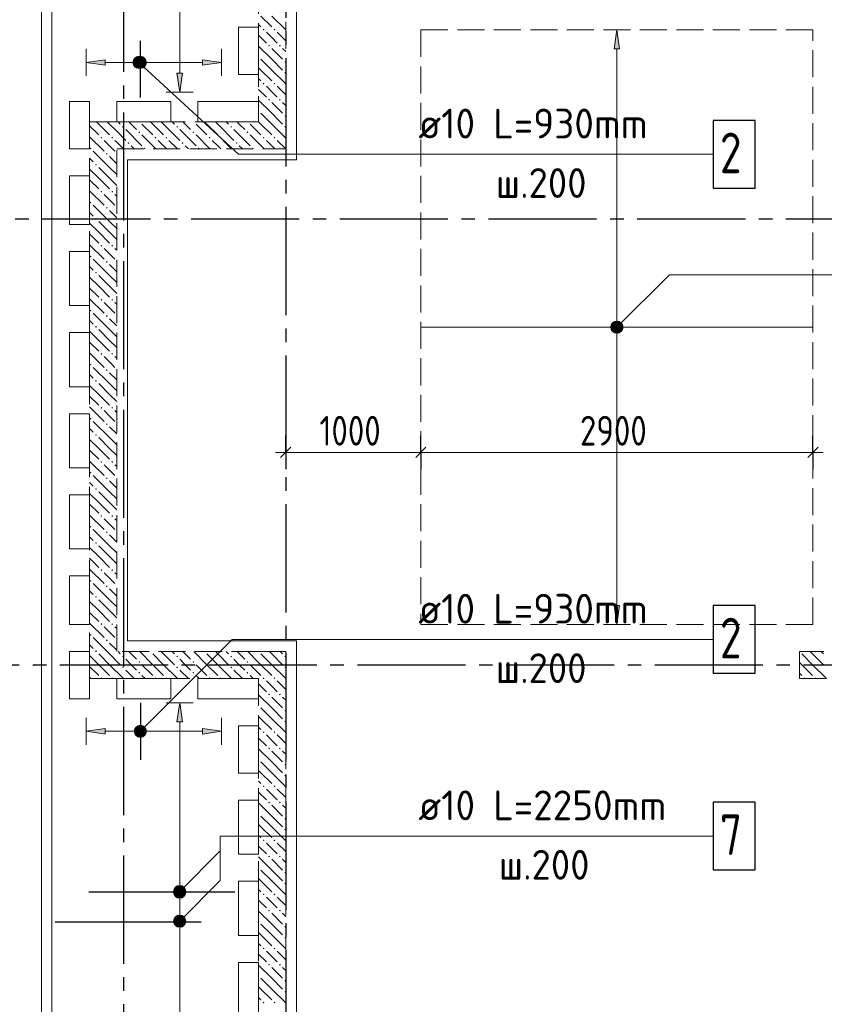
# Model space of a CAD drawing. Header units: millimetres. Extents: x 0 to 43617, y 0 to 59400.
# Tile 31 of 45: x 7157 to 13108, y 36520 to 43806. Entities that reach past the tile are written whole.
import ezdxf

# ---------------------------------------------------------------- set-up
doc = ezdxf.new("R2010")
doc.units = ezdxf.units.MM
doc.linetypes.add('______2', pattern=[270, 200, -70])
doc.linetypes.add('______5', pattern=[1100, 800, -100, 100, -100])
for name, color, linetype, lineweight in [('Standard', 7, 'Continuous', 25), ('ДОП Низ по У', 7, 'Continuous', 25), ('ЖБ Пилон', 180, 'Continuous', 25), ('Обрамление П-обр. равн.', 7, 'Continuous', 25), ('Оси', 40, '______5', 18), ('Позиционная метка линия выноска', 7, 'Continuous', 13), ('Позиционная метка номер позиции', 7, 'Continuous', 13), ('Примечания', 7, 'Continuous', 25)]:
    doc.layers.add(name, color=color, linetype=linetype, lineweight=lineweight)
doc.layers.add('ЖБ Перекрытие верхний уровень', color=7, linetype='Continuous', lineweight=25, true_color=0xe0e0ff)
doc.layers.add('ЖБ Стена верхний уровень', color=7, linetype='Continuous', lineweight=25, true_color=0x006e00)
doc.styles.add('GOST 2.304-81', font='txt')
doc.styles.add('ISOCPEUR', font='txt')

msp = doc.modelspace()

# ---------------------------------------------------------------- hatches: boundary and pattern name
at = {"layer": 'ДОП Низ по У', "linetype": 'Continuous', "lineweight": 13, "transparency": 33554687}
for points in [[(11594, 43590), (11574, 43730), (11554, 43590)], [(11536.5, 41530), (11611.5, 41530), (11606.2, 41548.7)], [(11536.5, 41530), (11606.2, 41548.7), (11541.7, 41548.7)], [(11541.7, 41511.2), (11611.5, 41530), (11536.5, 41530)], [(11541.7, 41548.7), (11606.2, 41548.7), (11592.7, 41562.2)], [(11541.7, 41548.7), (11592.7, 41562.2), (11555.2, 41562.2)], [(11541.7, 41511.2), (11606.2, 41511.2), (11611.5, 41530)], [(11555.2, 41562.2), (11592.7, 41562.2), (11574, 41567.5)], [(11555.2, 41497.7), (11606.2, 41511.2), (11541.7, 41511.2)], [(11555.2, 41497.7), (11592.7, 41497.7), (11606.2, 41511.2)], [(11592.7, 41497.7), (11555.2, 41497.7), (11574, 41492.5)]]:
    msp.add_hatch(color=7, dxfattribs=at).paths.add_polyline_path(points)
msp.add_hatch(color=7, dxfattribs=at).paths.add_polyline_path([(11594, 39470), (11574, 39330), (11554, 39470)], flags=16)
at = {"layer": 'ЖБ Пилон', "linetype": 'Continuous', "lineweight": 18, "transparency": 33554687}
for points in [[(12924.3, 39130), (12924, 39129.7), (12924, 39130)], [(12954.4, 38933.1), (12960.9, 38939.6), (12967.4, 38933.1), (12964.3, 38930), (12957.6, 38930)], [(13034.5, 38933.1), (13041, 38939.6), (13047.4, 38933.1), (13044.3, 38930), (13037.6, 38930)]]:
    msp.add_hatch(color=7, dxfattribs=at).paths.add_polyline_path(points, flags=16)
at = {"layer": 'ЖБ Стена верхний уровень', "linetype": 'Continuous', "lineweight": 18, "transparency": 33554687}
for points in [[(8954.5, 43733.1), (8960.9, 43739.6), (8967.4, 43733.1), (8960.9, 43726.6)], [(9034.5, 43733.1), (9041, 43739.6), (9047.4, 43733.1), (9041, 43726.6)], [(8994.5, 43613.1), (9001, 43619.6), (9007.5, 43613.1), (9001, 43606.6)], [(9074.5, 43613.1), (9081, 43619.6), (9087.5, 43613.1), (9081, 43606.6)], [(8924, 43536.6), (8927.5, 43533.1), (8924, 43529.7)], [(9114.5, 43493.1), (9121, 43499.6), (9124, 43496.6), (9124, 43489.7), (9121, 43486.6)], [(9114.5, 43413.1), (9121, 43419.6), (9124, 43416.6), (9124, 43409.7), (9121, 43406.6)], [(8954.5, 43333.1), (8960.9, 43339.6), (8967.4, 43333.1), (8960.9, 43326.6)], [(9034.5, 43333.1), (9041, 43339.6), (9047.4, 43333.1), (9041, 43326.6)], [(8994.5, 43213.1), (9001, 43219.6), (9007.5, 43213.1), (9001, 43206.6)], [(9074.5, 43213.1), (9081, 43219.6), (9087.5, 43213.1), (9081, 43206.6)], [(8924, 43136.6), (8927.5, 43133.1), (8924, 43129.7)], [(9114.5, 43093.1), (9121, 43099.6), (9124, 43096.6), (9124, 43089.7), (9121, 43086.6)], [(7914.5, 43013.1), (7921, 43019.6), (7927.5, 43013.1), (7921, 43006.6)], [(8044.3, 43050), (8041, 43046.6), (8037.6, 43050)], [(8314.5, 43013.1), (8321, 43019.6), (8327.5, 43013.1), (8321, 43006.6)], [(8444.3, 43050), (8441, 43046.6), (8437.6, 43050)], [(8714.5, 43013.1), (8721, 43019.6), (8727.5, 43013.1), (8721, 43006.6)], [(8844.3, 43050), (8841, 43046.6), (8837.6, 43050)], [(9114.5, 43013.1), (9121, 43019.6), (9124, 43016.6), (9124, 43009.7), (9121, 43006.6)], [(7754.5, 42933.1), (7760.9, 42939.6), (7767.4, 42933.1), (7760.9, 42926.6)], [(7834.5, 42933.1), (7841, 42939.6), (7847.4, 42933.1), (7841, 42926.6)], [(8034.5, 42973.1), (8041, 42979.6), (8047.4, 42973.1), (8041, 42966.6)], [(8154.5, 42933.1), (8160.9, 42939.6), (8167.4, 42933.1), (8160.9, 42926.6)], [(8234.5, 42933.1), (8241, 42939.6), (8247.4, 42933.1), (8241, 42926.6)], [(8434.5, 42973.1), (8441, 42979.6), (8447.4, 42973.1), (8441, 42966.6)], [(8554.5, 42933.1), (8560.9, 42939.6), (8567.4, 42933.1), (8560.9, 42926.6)], [(8634.5, 42933.1), (8641, 42939.6), (8647.4, 42933.1), (8641, 42926.6)], [(8834.5, 42973.1), (8841, 42979.6), (8847.4, 42973.1), (8841, 42966.6)], [(8954.5, 42933.1), (8960.9, 42939.6), (8967.4, 42933.1), (8960.9, 42926.6)], [(9034.5, 42933.1), (9041, 42939.6), (9047.4, 42933.1), (9041, 42926.6)], [(7674.5, 42853.1), (7681, 42859.6), (7687.5, 42853.1), (7681, 42846.6)], [(7954.5, 42893.1), (7960.9, 42899.6), (7967.4, 42893.1), (7960.9, 42886.6)], [(8074.5, 42853.1), (8081, 42859.6), (8087.5, 42853.1), (8084.3, 42850), (8077.6, 42850)], [(8354.5, 42893.1), (8360.9, 42899.6), (8367.4, 42893.1), (8360.9, 42886.6)], [(8474.5, 42853.1), (8481, 42859.6), (8487.5, 42853.1), (8484.3, 42850), (8477.6, 42850)], [(8754.5, 42893.1), (8760.9, 42899.6), (8767.4, 42893.1), (8760.9, 42886.6)], [(8874.5, 42853.1), (8881, 42859.6), (8887.5, 42853.1), (8884.3, 42850), (8877.6, 42850)], [(7794.5, 42813.1), (7801, 42819.6), (7807.5, 42813.1), (7801, 42806.6)], [(7714.5, 42733.1), (7721, 42739.6), (7727.5, 42733.1), (7721, 42726.6)], [(7754.5, 42533.1), (7760.9, 42539.6), (7767.4, 42533.1), (7760.9, 42526.6)], [(7834.5, 42533.1), (7841, 42539.6), (7847.4, 42533.1), (7841, 42526.6)], [(7674.5, 42453.1), (7681, 42459.6), (7687.5, 42453.1), (7681, 42446.6)], [(7794.5, 42413.1), (7801, 42419.6), (7807.5, 42413.1), (7801, 42406.6)], [(7714.5, 42333.1), (7721, 42339.6), (7727.5, 42333.1), (7721, 42326.6)], [(7754.5, 42133.1), (7760.9, 42139.6), (7767.4, 42133.1), (7760.9, 42126.6)], [(7834.5, 42133.1), (7841, 42139.6), (7847.4, 42133.1), (7841, 42126.6)], [(7674.5, 42053.1), (7681, 42059.6), (7687.5, 42053.1), (7681, 42046.6)], [(7794.5, 42013.1), (7801, 42019.6), (7807.5, 42013.1), (7801, 42006.6)], [(7714.5, 41933.1), (7721, 41939.6), (7727.5, 41933.1), (7721, 41926.6)], [(7754.5, 41733.1), (7760.9, 41739.6), (7767.4, 41733.1), (7760.9, 41726.6)], [(7834.5, 41733.1), (7841, 41739.6), (7847.4, 41733.1), (7841, 41726.6)], [(7674.5, 41653.1), (7681, 41659.6), (7687.5, 41653.1), (7681, 41646.6)], [(7794.5, 41613.1), (7801, 41619.6), (7807.5, 41613.1), (7801, 41606.6)], [(7714.5, 41533.1), (7721, 41539.6), (7727.5, 41533.1), (7721, 41526.6)], [(7754.5, 41333.1), (7760.9, 41339.6), (7767.4, 41333.1), (7760.9, 41326.6)], [(7834.5, 41333.1), (7841, 41339.6), (7847.4, 41333.1), (7841, 41326.6)], [(7674.5, 41253.1), (7681, 41259.6), (7687.5, 41253.1), (7681, 41246.6)], [(7794.5, 41213.1), (7801, 41219.6), (7807.5, 41213.1), (7801, 41206.6)], [(7714.5, 41133.1), (7721, 41139.6), (7727.5, 41133.1), (7721, 41126.6)], [(7754.5, 40933.1), (7760.9, 40939.6), (7767.4, 40933.1), (7760.9, 40926.6)], [(7834.5, 40933.1), (7841, 40939.6), (7847.4, 40933.1), (7841, 40926.6)], [(7674.5, 40853.1), (7681, 40859.6), (7687.5, 40853.1), (7681, 40846.6)], [(7794.5, 40813.1), (7801, 40819.6), (7807.5, 40813.1), (7801, 40806.6)], [(7714.5, 40733.1), (7721, 40739.6), (7727.5, 40733.1), (7721, 40726.6)], [(7754.5, 40533.1), (7760.9, 40539.6), (7767.4, 40533.1), (7760.9, 40526.6)], [(7834.5, 40533.1), (7841, 40539.6), (7847.4, 40533.1), (7841, 40526.6)], [(7674.5, 40453.1), (7681, 40459.6), (7687.5, 40453.1), (7681, 40446.6)], [(7794.5, 40413.1), (7801, 40419.6), (7807.5, 40413.1), (7801, 40406.6)], [(7714.5, 40333.1), (7721, 40339.6), (7727.5, 40333.1), (7721, 40326.6)], [(7754.5, 40133.1), (7760.9, 40139.6), (7767.4, 40133.1), (7760.9, 40126.6)], [(7834.5, 40133.1), (7841, 40139.6), (7847.4, 40133.1), (7841, 40126.6)], [(7674.5, 40053.1), (7681, 40059.6), (7687.5, 40053.1), (7681, 40046.6)], [(7794.5, 40013.1), (7801, 40019.6), (7807.5, 40013.1), (7801, 40006.6)], [(7714.5, 39933.1), (7721, 39939.6), (7727.5, 39933.1), (7721, 39926.6)], [(7754.5, 39733.1), (7760.9, 39739.6), (7767.4, 39733.1), (7760.9, 39726.6)], [(7834.5, 39733.1), (7841, 39739.6), (7847.4, 39733.1), (7841, 39726.6)], [(7674.5, 39653.1), (7681, 39659.6), (7687.5, 39653.1), (7681, 39646.6)], [(7794.5, 39613.1), (7801, 39619.6), (7807.5, 39613.1), (7801, 39606.6)], [(7714.5, 39533.1), (7721, 39539.6), (7727.5, 39533.1), (7721, 39526.6)], [(7754.5, 39333.1), (7760.9, 39339.6), (7767.4, 39333.1), (7760.9, 39326.6)], [(7834.5, 39333.1), (7841, 39339.6), (7847.4, 39333.1), (7841, 39326.6)], [(7674.5, 39253.1), (7681, 39259.6), (7687.5, 39253.1), (7681, 39246.6)], [(7794.5, 39213.1), (7801, 39219.6), (7807.5, 39213.1), (7801, 39206.6)], [(7714.5, 39133.1), (7721, 39139.6), (7727.5, 39133.1), (7724.3, 39130), (7717.6, 39130)], [(7724.3, 39130), (7721, 39126.6), (7717.6, 39130)], [(8124.3, 39130), (8121, 39126.6), (8117.6, 39130)], [(8524.3, 39130), (8521, 39126.6), (8517.6, 39130)], [(8924, 39129.7), (8921, 39126.6), (8917.6, 39130), (8924, 39130)], [(8924.3, 39130), (8924, 39129.7), (8924, 39130)], [(7914.5, 39093.1), (7921, 39099.6), (7927.5, 39093.1), (7921, 39086.6)], [(8034.5, 39053.1), (8041, 39059.6), (8047.4, 39053.1), (8041, 39046.6)], [(8314.5, 39093.1), (8321, 39099.6), (8327.5, 39093.1), (8321, 39086.6)], [(8434.5, 39053.1), (8441, 39059.6), (8447.4, 39053.1), (8441, 39046.6)], [(8714.5, 39093.1), (8721, 39099.6), (8727.5, 39093.1), (8721, 39086.6)], [(8834.5, 39053.1), (8841, 39059.6), (8847.4, 39053.1), (8841, 39046.6)], [(9114.5, 39093.1), (9121, 39099.6), (9124, 39096.6), (9124, 39089.7), (9121, 39086.6)], [(7914.5, 39013.1), (7921, 39019.6), (7927.5, 39013.1), (7921, 39006.6)], [(8314.5, 39013.1), (8321, 39019.6), (8327.5, 39013.1), (8321, 39006.6)], [(8714.5, 39013.1), (8721, 39019.6), (8727.5, 39013.1), (8721, 39006.6)], [(9114.5, 39013.1), (9121, 39019.6), (9124, 39016.6), (9124, 39009.7), (9121, 39006.6)], [(7754.5, 38933.1), (7760.9, 38939.6), (7767.4, 38933.1), (7764.3, 38930), (7757.6, 38930)], [(7834.5, 38933.1), (7841, 38939.6), (7847.4, 38933.1), (7844.3, 38930), (7837.6, 38930)], [(8034.5, 38973.1), (8041, 38979.6), (8047.4, 38973.1), (8041, 38966.6)], [(8154.5, 38933.1), (8160.9, 38939.6), (8167.4, 38933.1), (8164.3, 38930), (8157.6, 38930)], [(8234.5, 38933.1), (8241, 38939.6), (8247.4, 38933.1), (8244.3, 38930), (8237.6, 38930)], [(8434.5, 38973.1), (8441, 38979.6), (8447.4, 38973.1), (8441, 38966.6)], [(8554.5, 38933.1), (8560.9, 38939.6), (8567.4, 38933.1), (8564.3, 38930), (8557.6, 38930)], [(8634.5, 38933.1), (8641, 38939.6), (8647.4, 38933.1), (8644.3, 38930), (8637.6, 38930)], [(8834.5, 38973.1), (8841, 38979.6), (8847.4, 38973.1), (8841, 38966.6)], [(8954.5, 38933.1), (8960.9, 38939.6), (8967.4, 38933.1), (8960.9, 38926.6)], [(9034.5, 38933.1), (9041, 38939.6), (9047.4, 38933.1), (9041, 38926.6)], [(8994.5, 38813.1), (9001, 38819.6), (9007.5, 38813.1), (9001, 38806.6)], [(9074.5, 38813.1), (9081, 38819.6), (9087.5, 38813.1), (9081, 38806.6)], [(8924, 38736.6), (8927.5, 38733.1), (8924, 38729.7)], [(9114.5, 38693.1), (9121, 38699.6), (9124, 38696.6), (9124, 38689.7), (9121, 38686.6)], [(9114.5, 38613.1), (9121, 38619.6), (9124, 38616.6), (9124, 38609.7), (9121, 38606.6)], [(8954.5, 38533.1), (8960.9, 38539.6), (8967.4, 38533.1), (8960.9, 38526.6)], [(9034.5, 38533.1), (9041, 38539.6), (9047.4, 38533.1), (9041, 38526.6)], [(8994.5, 38413.1), (9001, 38419.6), (9007.5, 38413.1), (9001, 38406.6)], [(9074.5, 38413.1), (9081, 38419.6), (9087.5, 38413.1), (9081, 38406.6)], [(8924, 38336.6), (8927.5, 38333.1), (8924, 38329.7)], [(9114.5, 38293.1), (9121, 38299.6), (9124, 38296.6), (9124, 38289.7), (9121, 38286.6)], [(9114.5, 38213.1), (9121, 38219.6), (9124, 38216.6), (9124, 38209.7), (9121, 38206.6)], [(8954.5, 38133.1), (8960.9, 38139.6), (8967.4, 38133.1), (8960.9, 38126.6)], [(9034.5, 38133.1), (9041, 38139.6), (9047.4, 38133.1), (9041, 38126.6)], [(8994.5, 38013.1), (9001, 38019.6), (9007.5, 38013.1), (9001, 38006.6)], [(9074.5, 38013.1), (9081, 38019.6), (9087.5, 38013.1), (9081, 38006.6)], [(8924, 37936.6), (8927.5, 37933.1), (8924, 37929.7)], [(9114.5, 37893.1), (9121, 37899.6), (9124, 37896.6), (9124, 37889.7), (9121, 37886.6)], [(9114.5, 37813.1), (9121, 37819.6), (9124, 37816.6), (9124, 37809.7), (9121, 37806.6)], [(8954.5, 37733.1), (8960.9, 37739.6), (8967.4, 37733.1), (8960.9, 37726.6)], [(9034.5, 37733.1), (9041, 37739.6), (9047.4, 37733.1), (9041, 37726.6)], [(8994.5, 37613.1), (9001, 37619.6), (9007.5, 37613.1), (9001, 37606.6)], [(9074.5, 37613.1), (9081, 37619.6), (9087.5, 37613.1), (9081, 37606.6)], [(8924, 37536.6), (8927.5, 37533.1), (8924, 37529.7)], [(9114.5, 37493.1), (9121, 37499.6), (9124, 37496.6), (9124, 37489.7), (9121, 37486.6)], [(9114.5, 37413.1), (9121, 37419.6), (9124, 37416.6), (9124, 37409.7), (9121, 37406.6)], [(8954.5, 37333.1), (8960.9, 37339.6), (8967.4, 37333.1), (8960.9, 37326.6)], [(9034.5, 37333.1), (9041, 37339.6), (9047.4, 37333.1), (9041, 37326.6)], [(8994.5, 37213.1), (9001, 37219.6), (9007.5, 37213.1), (9001, 37206.6)], [(9074.5, 37213.1), (9081, 37219.6), (9087.5, 37213.1), (9081, 37206.6)], [(8924, 37136.6), (8927.5, 37133.1), (8924, 37129.7)], [(9114.5, 37093.1), (9121, 37099.6), (9124, 37096.6), (9124, 37089.7), (9121, 37086.6)], [(9114.5, 37013.1), (9121, 37019.6), (9124, 37016.6), (9124, 37009.7), (9121, 37006.6)], [(8954.5, 36933.1), (8960.9, 36939.6), (8967.4, 36933.1), (8960.9, 36926.6)], [(9034.5, 36933.1), (9041, 36939.6), (9047.4, 36933.1), (9041, 36926.6)], [(8994.5, 36813.1), (9001, 36819.6), (9007.5, 36813.1), (9001, 36806.6)], [(9074.5, 36813.1), (9081, 36819.6), (9087.5, 36813.1), (9081, 36806.6)], [(8924, 36736.6), (8927.5, 36733.1), (8924, 36729.7)], [(9114.5, 36693.1), (9121, 36699.6), (9124, 36696.6), (9124, 36689.7), (9121, 36686.6)], [(9114.5, 36613.1), (9121, 36619.6), (9124, 36616.6), (9124, 36609.7), (9121, 36606.6)], [(8954.5, 36533.1), (8960.9, 36539.6), (8967.4, 36533.1), (8960.9, 36526.6)], [(9034.5, 36533.1), (9041, 36539.6), (9047.4, 36533.1), (9041, 36526.6)]]:
    msp.add_hatch(color=7, dxfattribs=at).paths.add_polyline_path(points, flags=16)
at = {"layer": 'Обрамление П-обр. равн.', "linetype": 'Continuous', "lineweight": 13, "transparency": 33554687}
for points in [[(7789, 43470), (7649, 43490), (7789, 43510)], [(8360.1, 43410), (8340.1, 43270), (8320, 43410)], [(7789, 38520), (7649, 38540), (7789, 38560)]]:
    msp.add_hatch(color=7, dxfattribs=at).paths.add_polyline_path(points, flags=16)
for points in [[(8010.3, 43467.5), (8010.3, 43512.5), (8004, 43490)], [(8010.3, 43512.5), (8026.5, 43451.3), (8026.5, 43528.7)], [(8010.3, 43512.5), (8010.3, 43467.5), (8026.5, 43451.3)], [(8026.5, 43528.7), (8049, 43445), (8049, 43535)], [(8026.5, 43528.7), (8026.5, 43451.3), (8049, 43445)], [(8049, 43535), (8049, 43445), (8071.5, 43451.3)], [(8049, 43535), (8071.5, 43451.3), (8071.5, 43528.7)], [(8071.5, 43528.7), (8071.5, 43451.3), (8087.7, 43467.5)], [(8071.5, 43528.7), (8087.7, 43467.5), (8087.7, 43512.5)], [(8087.7, 43512.5), (8087.7, 43467.5), (8094, 43490)], [(8509, 43470), (8649, 43490), (8509, 43510)], [(8360.1, 38610), (8340.1, 38750), (8320, 38610)], [(8010.3, 38517.5), (8010.3, 38562.5), (8004, 38540)], [(8010.3, 38562.5), (8026.5, 38501.3), (8026.5, 38578.7)], [(8010.3, 38562.5), (8010.3, 38517.5), (8026.5, 38501.3)], [(8026.5, 38578.7), (8049, 38495), (8049, 38585)], [(8026.5, 38578.7), (8026.5, 38501.3), (8049, 38495)], [(8049, 38585), (8049, 38495), (8071.5, 38501.3)], [(8049, 38585), (8071.5, 38501.3), (8071.5, 38578.7)], [(8071.5, 38578.7), (8071.5, 38501.3), (8087.7, 38517.5)], [(8071.5, 38578.7), (8087.7, 38517.5), (8087.7, 38562.5)], [(8087.7, 38562.5), (8087.7, 38517.5), (8094, 38540)], [(8509, 38520), (8649, 38540), (8509, 38560)], [(8301.3, 37372.5), (8378.7, 37372.5), (8362.6, 37388.7)], [(8301.3, 37372.5), (8362.6, 37388.7), (8317.6, 37388.7)], [(8317.6, 37388.7), (8362.6, 37388.7), (8340.1, 37395)], [(8295.1, 37350), (8385.1, 37350), (8378.7, 37372.5)], [(8295.1, 37350), (8378.7, 37372.5), (8301.3, 37372.5)], [(8301.3, 37327.5), (8385.1, 37350), (8295.1, 37350)], [(8301.3, 37327.5), (8378.7, 37327.5), (8385.1, 37350)], [(8317.6, 37311.3), (8378.7, 37327.5), (8301.3, 37327.5)], [(8317.6, 37311.3), (8362.6, 37311.3), (8378.7, 37327.5)], [(8362.6, 37311.3), (8317.6, 37311.3), (8340.1, 37305)]]:
    msp.add_hatch(color=7, dxfattribs=at).paths.add_polyline_path(points)
at = {"layer": 'Позиционная метка номер позиции', "linetype": 'Continuous', "lineweight": 13, "transparency": 33554687}
for points in [[(7995.3, 43499.8), (8025.9, 43532.8), (8006, 43520.6)], [(8025.9, 43532.8), (7995.3, 43499.8), (7996.2, 43476.9)], [(8025.9, 43532.8), (7996.2, 43476.9), (8048.8, 43533.7)], [(8048.8, 43533.7), (7996.2, 43476.9), (8008.4, 43457)], [(8048.8, 43533.7), (8008.4, 43457), (8069.6, 43523)], [(8069.6, 43523), (8008.4, 43457), (8029.2, 43446.3)], [(8069.6, 43523), (8029.2, 43446.3), (8081.8, 43503.1)], [(8081.8, 43503.1), (8029.2, 43446.3), (8052.1, 43447.2)], [(8081.8, 43503.1), (8052.1, 43447.2), (8082.7, 43480.2)], [(8082.7, 43480.2), (8052.1, 43447.2), (8072, 43459.4)], [(11530.7, 41541.5), (11605.8, 41498.2), (11542.2, 41561.8)], [(11530.7, 41518.5), (11585.5, 41486.7), (11530.7, 41541.5)], [(11530.7, 41541.5), (11585.5, 41486.7), (11605.8, 41498.2)], [(11542.2, 41561.8), (11617.3, 41518.5), (11562.5, 41573.3)], [(11542.2, 41561.8), (11605.8, 41498.2), (11617.3, 41518.5)], [(11562.5, 41573.3), (11617.3, 41518.5), (11617.3, 41541.5)], [(11562.5, 41573.3), (11617.3, 41541.5), (11585.5, 41573.3)], [(11585.5, 41573.3), (11617.3, 41541.5), (11605.8, 41561.8)], [(11562.5, 41486.7), (11530.7, 41518.5), (11542.2, 41498.2)], [(11530.7, 41518.5), (11562.5, 41486.7), (11585.5, 41486.7)], [(8005.7, 38551.5), (8080.8, 38508.2), (8017.2, 38571.8)], [(8005.7, 38528.5), (8060.4, 38496.7), (8005.7, 38551.5)], [(8005.7, 38551.5), (8060.4, 38496.7), (8080.8, 38508.2)], [(8017.2, 38571.8), (8092.3, 38528.5), (8037.5, 38583.3)], [(8017.2, 38571.8), (8080.8, 38508.2), (8092.3, 38528.5)], [(8037.5, 38583.3), (8092.3, 38528.5), (8092.3, 38551.5)], [(8037.5, 38583.3), (8092.3, 38551.5), (8060.4, 38583.3)], [(8060.4, 38583.3), (8092.3, 38551.5), (8080.8, 38571.8)], [(8037.5, 38496.7), (8005.7, 38528.5), (8017.2, 38508.2)], [(8005.7, 38528.5), (8037.5, 38496.7), (8060.4, 38496.7)], [(8296.8, 37366.5), (8371.9, 37323.2), (8308.2, 37386.8)], [(8308.2, 37386.8), (8383.3, 37343.5), (8328.6, 37398.3)], [(8308.2, 37386.8), (8371.9, 37323.2), (8383.3, 37343.5)], [(8328.6, 37398.3), (8383.3, 37343.5), (8383.3, 37366.5)], [(8328.6, 37398.3), (8383.3, 37366.5), (8351.5, 37398.3)], [(8351.5, 37398.3), (8383.3, 37366.5), (8371.9, 37386.8)], [(8296.8, 37343.5), (8351.5, 37311.7), (8296.8, 37366.5)], [(8296.8, 37366.5), (8351.5, 37311.7), (8371.9, 37323.2)], [(8328.6, 37311.7), (8296.8, 37343.5), (8308.2, 37323.2)], [(8296.8, 37343.5), (8328.6, 37311.7), (8351.5, 37311.7)], [(8296.8, 37146.5), (8371.9, 37103.2), (8308.2, 37166.8)], [(8308.2, 37166.8), (8383.3, 37123.5), (8328.6, 37178.3)], [(8308.2, 37166.8), (8371.9, 37103.2), (8383.3, 37123.5)], [(8328.6, 37178.3), (8383.3, 37123.5), (8383.3, 37146.5)], [(8328.6, 37178.3), (8383.3, 37146.5), (8351.5, 37178.3)], [(8351.5, 37178.3), (8383.3, 37146.5), (8371.9, 37166.8)], [(8296.8, 37123.5), (8351.5, 37091.7), (8296.8, 37146.5)], [(8296.8, 37146.5), (8351.5, 37091.7), (8371.9, 37103.2)], [(8328.6, 37091.7), (8296.8, 37123.5), (8308.2, 37103.2)], [(8296.8, 37123.5), (8328.6, 37091.7), (8351.5, 37091.7)]]:
    msp.add_hatch(color=7, dxfattribs=at).paths.add_polyline_path(points)

# ---------------------------------------------------------------- linework, layer by layer
at = {"layer": 'Standard', "color": 251, "linetype": 'Continuous', "lineweight": -3, "true_color": 0x656565, "transparency": 33554687}
for p, q in [((9124, 40604.3), (9124, 40729.3)), ((10124, 40604.3), (10124, 40729.3)), ((13024, 40604.3), (13024, 40729.3)), ((9124, 40604.3), (9124, 40479.3)), ((10124, 40604.3), (10124, 40479.3)), ((13024, 40604.3), (13024, 40479.3))]:
    msp.add_line(p, q, dxfattribs=at)
at = {"layer": 'Standard', "color": 7, "linetype": 'Continuous', "lineweight": 13, "transparency": 33554687}
for p, q in [((9124, 40604.3), (9049, 40604.3)), ((10124, 40604.3), (9124, 40604.3)), ((13024, 40604.3), (10124, 40604.3)), ((13024, 40604.3), (13099, 40604.3))]:
    msp.add_line(p, q, dxfattribs=at)
at = {"layer": 'Standard', "color": 7, "linetype": 'Continuous', "lineweight": 25, "transparency": 33554687}
for p, q in [((9161.5, 40641.8), (9086.5, 40566.8)), ((10161.5, 40641.8), (10086.5, 40566.8)), ((13061.5, 40641.8), (12986.5, 40566.8))]:
    msp.add_line(p, q, dxfattribs=at)
at = {"layer": 'Standard', "color": 254, "linetype": 'Continuous', "lineweight": 13, "true_color": 0xc4c4ff, "transparency": 33554687}
msp.add_lwpolyline([(7319, 10025), (33145, 10025), (33145, 57291), (7319, 57291), (7319, 10025)], dxfattribs=at)
at = {"layer": 'ДОП Низ по У', "color": 251, "linetype": 'Continuous', "lineweight": 13, "true_color": 0x494949, "transparency": 33554687}
for p, q in [((11574, 43730), (11474, 43730)), ((11574, 43730), (11554, 43590)), ((11594, 43590), (11574, 43730)), ((11574, 43730), (11674, 43730)), ((11574, 43730), (11574, 43730)), ((11554, 43590), (11594, 43590)), ((11574, 41560), (11574, 43590)), ((11536.5, 41530), (11536.5, 41530)), ((11611.5, 41530), (11611.5, 41530)), ((11574, 39470), (11574, 41500)), ((11574, 39330), (11554, 39470)), ((11554, 39470), (11594, 39470)), ((11594, 39470), (11574, 39330)), ((11574, 39330), (11474, 39330)), ((11574, 39330), (11674, 39330)), ((11574, 39330), (11574, 39330))]:
    msp.add_line(p, q, dxfattribs=at)
at = {"layer": 'ДОП Низ по У', "color": 7, "linetype": 'Continuous', "lineweight": 18, "transparency": 33554687}
msp.add_line((10129, 41530), (13019, 41530), dxfattribs=at)
at = {"layer": 'ДОП Низ по У', "color": 251, "linetype": 'Continuous', "lineweight": 13, "true_color": 0x494949, "transparency": 33554687}
msp.add_circle((11574, 41530), 37.5, dxfattribs=at)
at = {"layer": 'ЖБ Перекрытие верхний уровень', "color": 7, "linetype": 'Continuous', "lineweight": 18, "transparency": 33554687}
for p, q in [((7394, 57220), (7394, 22670)), ((8774, 43750), (8924, 43750)), ((8774, 43400), (8774, 43750)), ((8924, 43750), (8924, 43400)), ((8924, 43400), (8774, 43400)), ((7524, 43200), (7674, 43200)), ((7524, 42850), (7524, 43200)), ((7674, 43200), (7674, 42850)), ((7874, 43200), (8274, 43200)), ((7874, 43050), (7874, 43200)), ((8274, 43200), (8274, 43050)), ((8474, 43200), (8924, 43200)), ((8474, 43050), (8474, 43200)), ((8924, 43200), (8924, 43050)), ((8274, 43050), (7874, 43050)), ((8924, 43050), (8474, 43050)), ((7674, 42850), (7524, 42850)), ((7524, 42290), (7524, 42650)), ((7524, 42650), (7674, 42650)), ((7674, 42650), (7674, 42290)), ((7674, 42290), (7524, 42290)), ((7524, 42090), (7674, 42090)), ((7524, 41690), (7524, 42090)), ((7674, 42090), (7674, 41690)), ((7674, 41690), (7524, 41690)), ((7524, 41090), (7524, 41490)), ((7524, 41490), (7674, 41490)), ((7674, 41490), (7674, 41090)), ((7674, 41090), (7524, 41090)), ((7524, 40890), (7674, 40890)), ((7524, 40490), (7524, 40890)), ((7674, 40890), (7674, 40490)), ((7674, 40490), (7524, 40490)), ((7524, 39890), (7524, 40290)), ((7524, 40290), (7674, 40290)), ((7674, 40290), (7674, 39890)), ((7674, 39890), (7524, 39890)), ((7524, 39690), (7674, 39690)), ((7524, 39330), (7524, 39690)), ((7674, 39690), (7674, 39330)), ((7674, 39330), (7524, 39330)), ((7524, 38780), (7524, 39130)), ((7524, 39130), (7674, 39130)), ((7674, 39130), (7674, 38780)), ((7874, 38780), (7874, 38930)), ((7874, 38930), (8274, 38930)), ((8274, 38930), (8274, 38780)), ((8474, 38930), (8924, 38930)), ((8474, 38780), (8474, 38930)), ((8924, 38930), (8924, 38780)), ((7674, 38780), (7524, 38780)), ((8274, 38780), (7874, 38780)), ((8924, 38780), (8474, 38780)), ((8774, 38580), (8924, 38580)), ((8774, 38230), (8774, 38580)), ((8924, 38580), (8924, 38230)), ((8924, 38230), (8774, 38230)), ((8774, 38030), (8924, 38030)), ((8774, 37630), (8774, 38030)), ((8924, 38030), (8924, 37630)), ((8924, 37630), (8774, 37630)), ((8774, 37030), (8774, 37430)), ((8774, 37430), (8924, 37430)), ((8924, 37430), (8924, 37030)), ((8924, 37030), (8774, 37030)), ((8774, 36830), (8924, 36830)), ((8774, 36430), (8774, 36830)), ((8924, 36830), (8924, 36430))]:
    msp.add_line(p, q, dxfattribs=at)
at = {"layer": 'ЖБ Пилон', "color": 253, "linetype": '______2', "lineweight": 13, "true_color": 0xa0a0a0, "transparency": 33554687}
for p, q in [((14724, 39130), (12924, 39130)), ((12924, 39130), (12924, 38930)), ((12924, 38930), (14724, 38930))]:
    msp.add_line(p, q, dxfattribs=at)
at = {"layer": 'ЖБ Пилон', "color": 9, "linetype": 'Continuous', "lineweight": 18, "true_color": 0xc7c7c7, "transparency": 33554687}
for p, q in [((13021, 39113.1), (13004.1, 39130)), ((13084.1, 39130), (13101, 39113.1)), ((12941, 39113.1), (13021, 39033.1)), ((13021, 39113.1), (13101, 39033.1)), ((12941, 39033.1), (12924, 39050.1)), ((12941, 39033.1), (13021, 38953.1)), ((13021, 39033.1), (13124.1, 38930)), ((12924, 38970.1), (12941, 38953.1))]:
    msp.add_line(p, q, dxfattribs=at)
at = {"layer": 'ЖБ Стена верхний уровень', "color": 251, "linetype": '______2', "lineweight": 13, "true_color": 0x656565, "transparency": 33554687}
for p, q in [((8924, 49450), (8924, 43050)), ((9124, 43050), (9124, 46150)), ((7874, 43050), (7674, 43050)), ((7674, 43050), (7674, 39130)), ((8924, 43050), (7874, 43050)), ((9124, 42850), (9124, 43050)), ((7874, 42850), (9124, 42850)), ((7874, 39130), (7874, 42850)), ((7674, 39130), (7674, 38930)), ((8924, 39130), (7874, 39130)), ((9124, 39130), (8924, 39130)), ((9124, 35830), (9124, 39130)), ((7674, 38930), (8924, 38930)), ((8924, 38930), (8924, 32530))]:
    msp.add_line(p, q, dxfattribs=at)
at = {"layer": 'ЖБ Стена верхний уровень', "color": 9, "linetype": 'Continuous', "lineweight": 18, "true_color": 0xc7c7c7, "transparency": 33554687}
for p, q in [((8941, 43833.1), (9021, 43753.1)), ((9021, 43833.1), (9124, 43730.1)), ((8924, 43770.1), (8941, 43753.1)), ((8924, 43690.1), (8981, 43633.1)), ((9021, 43673.1), (8981, 43713.1)), ((9060.9, 43633.1), (9021, 43673.1)), ((9060.9, 43713.1), (9124, 43650.1)), ((9021, 43513.1), (8924, 43610.1)), ((9021, 43593.1), (9101, 43513.1)), ((9101, 43593.1), (9124, 43570.1)), ((8941, 43513.1), (9021, 43433.1)), ((9021, 43513.1), (9101, 43433.1)), ((8941, 43433.1), (8924, 43450.1)), ((8941, 43433.1), (9021, 43353.1)), ((9021, 43433.1), (9124, 43330.1)), ((8924, 43370.1), (8941, 43353.1)), ((8924, 43290.1), (8981, 43233.1)), ((9021, 43273.1), (8981, 43313.1)), ((9060.9, 43313.1), (9124, 43250.1)), ((9021, 43113.1), (8924, 43210.1)), ((9060.9, 43233.1), (9021, 43273.1)), ((9021, 43193.1), (9101, 43113.1)), ((9101, 43193.1), (9124, 43170.1)), ((8941, 43113.1), (9004.1, 43050)), ((9021, 43113.1), (9084.1, 43050)), ((7674, 43020.1), (7741, 42953.1)), ((7741, 43033.1), (7724.1, 43050)), ((7741, 43033.1), (7821, 42953.1)), ((7804.1, 43050), (7821, 43033.1)), ((7821, 43033.1), (7874, 42980.1)), ((7884.1, 43050), (7901, 43033.1)), ((7941, 42993.1), (8060.9, 42873.1)), ((7981, 43033.1), (7964.1, 43050)), ((8021, 42993.1), (7981, 43033.1)), ((8060.9, 43033.1), (8141, 42953.1)), ((8141, 43033.1), (8124.1, 43050)), ((8141, 43033.1), (8221, 42953.1)), ((8204.1, 43050), (8221, 43033.1)), ((8221, 43033.1), (8341, 42913.1)), ((8284.1, 43050), (8301, 43033.1)), ((8341, 42993.1), (8460.9, 42873.1)), ((8381, 43033.1), (8364.1, 43050)), ((8421, 42993.1), (8381, 43033.1)), ((8460.9, 43033.1), (8541, 42953.1)), ((8541, 43033.1), (8524.1, 43050)), ((8541, 43033.1), (8621, 42953.1)), ((8604.1, 43050), (8621, 43033.1)), ((8621, 43033.1), (8741, 42913.1)), ((8684.1, 43050), (8701, 43033.1)), ((8741, 42993.1), (8860.9, 42873.1)), ((8781, 43033.1), (8764.1, 43050)), ((8821, 42993.1), (8781, 43033.1)), ((8860.9, 43033.1), (8941, 42953.1)), ((8924.1, 43050), (8924, 43050.1)), ((8941, 43033.1), (8924.1, 43050)), ((8941, 43033.1), (9021, 42953.1)), ((9004.1, 43050), (9021, 43033.1)), ((9021, 43033.1), (9124, 42930.1)), ((9084.1, 43050), (9101, 43033.1)), ((7674, 42940.1), (7781, 42833.1)), ((7874, 42980.1), (7941, 42913.1)), ((8060.9, 42953.1), (8164.1, 42850)), ((8460.9, 42953.1), (8564.1, 42850)), ((8860.9, 42953.1), (8964.1, 42850)), ((7821, 42873.1), (7781, 42913.1)), ((7860.9, 42833.1), (7821, 42873.1)), ((7860.9, 42913.1), (7874, 42900.1)), ((7874, 42900.1), (7924.1, 42850)), ((7981, 42873.1), (8004.1, 42850)), ((8221, 42873.1), (8181, 42913.1)), ((8244.1, 42850), (8221, 42873.1)), ((8260.9, 42913.1), (8324.1, 42850)), ((8381, 42873.1), (8404.1, 42850)), ((8621, 42873.1), (8581, 42913.1)), ((8644.1, 42850), (8621, 42873.1)), ((8660.9, 42913.1), (8724.1, 42850)), ((8781, 42873.1), (8804.1, 42850)), ((9021, 42873.1), (8981, 42913.1)), ((9044.1, 42850), (9021, 42873.1)), ((9060.9, 42913.1), (9124, 42850.1)), ((7674, 42780.1), (7701, 42753.1)), ((7821, 42713.1), (7701, 42833.1)), ((7821, 42793.1), (7874, 42740.1)), ((7741, 42633.1), (7674, 42700.1)), ((7741, 42713.1), (7821, 42633.1)), ((7821, 42713.1), (7874, 42660.1)), ((7741, 42633.1), (7821, 42553.1)), ((7821, 42633.1), (7874, 42580.1)), ((7674, 42620.1), (7741, 42553.1)), ((7674, 42540.1), (7781, 42433.1)), ((7821, 42473.1), (7781, 42513.1)), ((7860.9, 42513.1), (7874, 42500.1)), ((7821, 42313.1), (7701, 42433.1)), ((7860.9, 42433.1), (7821, 42473.1)), ((7674, 42380.1), (7701, 42353.1)), ((7821, 42393.1), (7874, 42340.1)), ((7741, 42233.1), (7674, 42300.1)), ((7741, 42313.1), (7821, 42233.1)), ((7821, 42313.1), (7874, 42260.1)), ((7674, 42220.1), (7741, 42153.1)), ((7741, 42233.1), (7821, 42153.1)), ((7821, 42233.1), (7874, 42180.1)), ((7674, 42140.1), (7781, 42033.1)), ((7821, 42073.1), (7781, 42113.1)), ((7860.9, 42113.1), (7874, 42100.1)), ((7860.9, 42033.1), (7821, 42073.1)), ((7674, 41980.1), (7701, 41953.1)), ((7821, 41913.1), (7701, 42033.1)), ((7821, 41993.1), (7874, 41940.1)), ((7741, 41833.1), (7674, 41900.1)), ((7741, 41913.1), (7821, 41833.1)), ((7821, 41913.1), (7874, 41860.1)), ((7741, 41833.1), (7821, 41753.1)), ((7821, 41833.1), (7874, 41780.1)), ((7674, 41820.1), (7741, 41753.1)), ((7674, 41740.1), (7781, 41633.1)), ((7821, 41673.1), (7781, 41713.1)), ((7860.9, 41713.1), (7874, 41700.1)), ((7821, 41513.1), (7701, 41633.1)), ((7860.9, 41633.1), (7821, 41673.1)), ((7674, 41580.1), (7701, 41553.1)), ((7821, 41593.1), (7874, 41540.1)), ((7741, 41433.1), (7674, 41500.1)), ((7741, 41513.1), (7821, 41433.1)), ((7821, 41513.1), (7874, 41460.1)), ((7674, 41420.1), (7741, 41353.1)), ((7741, 41433.1), (7821, 41353.1)), ((7821, 41433.1), (7874, 41380.1)), ((7674, 41340.1), (7781, 41233.1)), ((7821, 41273.1), (7781, 41313.1)), ((7860.9, 41313.1), (7874, 41300.1)), ((7860.9, 41233.1), (7821, 41273.1)), ((7674, 41180.1), (7701, 41153.1)), ((7821, 41113.1), (7701, 41233.1)), ((7821, 41193.1), (7874, 41140.1)), ((7741, 41033.1), (7674, 41100.1)), ((7741, 41113.1), (7821, 41033.1)), ((7821, 41113.1), (7874, 41060.1)), ((7674, 41020.1), (7741, 40953.1)), ((7741, 41033.1), (7821, 40953.1)), ((7821, 41033.1), (7874, 40980.1)), ((7674, 40940.1), (7781, 40833.1)), ((7821, 40873.1), (7781, 40913.1)), ((7860.9, 40913.1), (7874, 40900.1)), ((7821, 40713.1), (7701, 40833.1)), ((7860.9, 40833.1), (7821, 40873.1)), ((7674, 40780.1), (7701, 40753.1)), ((7821, 40793.1), (7874, 40740.1)), ((7741, 40633.1), (7674, 40700.1)), ((7741, 40713.1), (7821, 40633.1)), ((7821, 40713.1), (7874, 40660.1)), ((7674, 40620.1), (7741, 40553.1)), ((7741, 40633.1), (7821, 40553.1)), ((7821, 40633.1), (7874, 40580.1)), ((7674, 40540.1), (7781, 40433.1)), ((7821, 40473.1), (7781, 40513.1)), ((7860.9, 40513.1), (7874, 40500.1)), ((7860.9, 40433.1), (7821, 40473.1)), ((7674, 40380.1), (7701, 40353.1)), ((7821, 40313.1), (7701, 40433.1)), ((7821, 40393.1), (7874, 40340.1)), ((7741, 40233.1), (7674, 40300.1)), ((7741, 40313.1), (7821, 40233.1)), ((7821, 40313.1), (7874, 40260.1)), ((7674, 40220.1), (7741, 40153.1)), ((7741, 40233.1), (7821, 40153.1)), ((7821, 40233.1), (7874, 40180.1)), ((7674, 40140.1), (7781, 40033.1)), ((7821, 40073.1), (7781, 40113.1)), ((7860.9, 40033.1), (7821, 40073.1)), ((7860.9, 40113.1), (7874, 40100.1)), ((7821, 39913.1), (7701, 40033.1)), ((7674, 39980.1), (7701, 39953.1)), ((7821, 39993.1), (7874, 39940.1)), ((7741, 39833.1), (7674, 39900.1)), ((7741, 39913.1), (7821, 39833.1)), ((7821, 39913.1), (7874, 39860.1)), ((7674, 39820.1), (7741, 39753.1)), ((7741, 39833.1), (7821, 39753.1)), ((7821, 39833.1), (7874, 39780.1)), ((7674, 39740.1), (7781, 39633.1)), ((7821, 39673.1), (7781, 39713.1)), ((7860.9, 39713.1), (7874, 39700.1)), ((7860.9, 39633.1), (7821, 39673.1)), ((7674, 39580.1), (7701, 39553.1)), ((7821, 39513.1), (7701, 39633.1)), ((7821, 39593.1), (7874, 39540.1)), ((7741, 39433.1), (7674, 39500.1)), ((7741, 39513.1), (7821, 39433.1)), ((7821, 39513.1), (7874, 39460.1)), ((7674, 39420.1), (7741, 39353.1)), ((7741, 39433.1), (7821, 39353.1)), ((7821, 39433.1), (7874, 39380.1)), ((7674, 39340.1), (7781, 39233.1)), ((7821, 39273.1), (7781, 39313.1)), ((7860.9, 39233.1), (7821, 39273.1)), ((7860.9, 39313.1), (7874, 39300.1)), ((7804.1, 39130), (7701, 39233.1)), ((7674, 39180.1), (7701, 39153.1)), ((7821, 39113.1), (7804.1, 39130)), ((7821, 39193.1), (7874, 39140.1)), ((7884.1, 39130), (7901, 39113.1)), ((7964.1, 39130), (8021, 39073.1)), ((8141, 39033.1), (8044.1, 39130)), ((8221, 39113.1), (8204.1, 39130)), ((8284.1, 39130), (8301, 39113.1)), ((8364.1, 39130), (8421, 39073.1)), ((8541, 39033.1), (8444.1, 39130)), ((8621, 39113.1), (8604.1, 39130)), ((8684.1, 39130), (8701, 39113.1)), ((8764.1, 39130), (8821, 39073.1)), ((8924, 39050.1), (8844.1, 39130)), ((9021, 39113.1), (9004.1, 39130)), ((9084.1, 39130), (9101, 39113.1)), ((7741, 39033.1), (7674, 39100.1)), ((7741, 39113.1), (7821, 39033.1)), ((7821, 39113.1), (7901, 39033.1)), ((7981, 39033.1), (7941, 39073.1)), ((8141, 39113.1), (8221, 39033.1)), ((8221, 39113.1), (8301, 39033.1)), ((8381, 39033.1), (8341, 39073.1)), ((8541, 39113.1), (8621, 39033.1)), ((8621, 39113.1), (8701, 39033.1)), ((8781, 39033.1), (8741, 39073.1)), ((8941, 39113.1), (9021, 39033.1)), ((9021, 39113.1), (9101, 39033.1)), ((7674, 39020.1), (7741, 38953.1)), ((7741, 39033.1), (7821, 38953.1)), ((7821, 39033.1), (7924.1, 38930)), ((7941, 38993.1), (8004.1, 38930)), ((8021, 38993.1), (7981, 39033.1)), ((8060.9, 39033.1), (8141, 38953.1)), ((8141, 39033.1), (8221, 38953.1)), ((8221, 39033.1), (8324.1, 38930)), ((8341, 38993.1), (8404.1, 38930)), ((8421, 38993.1), (8381, 39033.1)), ((8460.9, 39033.1), (8541, 38953.1)), ((8541, 39033.1), (8621, 38953.1)), ((8621, 39033.1), (8724.1, 38930)), ((8741, 38993.1), (8804.1, 38930)), ((8821, 38993.1), (8781, 39033.1)), ((8860.9, 39033.1), (8924, 38970.1)), ((8941, 39033.1), (8924, 39050.1)), ((8941, 39033.1), (9021, 38953.1)), ((9021, 39033.1), (9124, 38930.1)), ((7674, 38940.1), (7684.1, 38930)), ((8060.9, 38953.1), (8084.1, 38930)), ((8460.9, 38953.1), (8484.1, 38930)), ((8860.9, 38953.1), (8884.1, 38930)), ((8924, 38970.1), (8941, 38953.1)), ((9021, 38873.1), (8981, 38913.1)), ((9060.9, 38913.1), (9124, 38850.1)), ((8924, 38890.1), (8981, 38833.1)), ((9060.9, 38833.1), (9021, 38873.1)), ((9021, 38713.1), (8924, 38810.1)), ((9021, 38793.1), (9101, 38713.1)), ((9101, 38793.1), (9124, 38770.1)), ((8941, 38713.1), (9021, 38633.1)), ((9021, 38713.1), (9101, 38633.1)), ((8941, 38633.1), (8924, 38650.1)), ((8941, 38633.1), (9021, 38553.1)), ((9021, 38633.1), (9124, 38530.1)), ((8924, 38570.1), (8941, 38553.1)), ((8924, 38490.1), (8981, 38433.1)), ((9021, 38473.1), (8981, 38513.1)), ((9060.9, 38433.1), (9021, 38473.1)), ((9060.9, 38513.1), (9124, 38450.1)), ((9021, 38313.1), (8924, 38410.1)), ((9021, 38393.1), (9101, 38313.1)), ((9101, 38393.1), (9124, 38370.1)), ((8941, 38313.1), (9021, 38233.1)), ((9021, 38313.1), (9101, 38233.1)), ((8941, 38233.1), (8924, 38250.1)), ((8941, 38233.1), (9021, 38153.1)), ((9021, 38233.1), (9124, 38130.1)), ((8924, 38170.1), (8941, 38153.1)), ((9021, 38073.1), (8981, 38113.1)), ((9060.9, 38113.1), (9124, 38050.1)), ((8924, 38090.1), (8981, 38033.1)), ((9060.9, 38033.1), (9021, 38073.1)), ((9021, 37913.1), (8924, 38010.1)), ((9021, 37993.1), (9101, 37913.1)), ((9101, 37993.1), (9124, 37970.1)), ((8941, 37913.1), (9021, 37833.1)), ((9021, 37913.1), (9101, 37833.1)), ((8941, 37833.1), (8924, 37850.1)), ((8941, 37833.1), (9021, 37753.1)), ((9021, 37833.1), (9124, 37730.1)), ((8924, 37770.1), (8941, 37753.1)), ((8924, 37690.1), (8981, 37633.1)), ((9021, 37673.1), (8981, 37713.1)), ((9060.9, 37633.1), (9021, 37673.1)), ((9060.9, 37713.1), (9124, 37650.1)), ((9021, 37513.1), (8924, 37610.1)), ((9021, 37593.1), (9101, 37513.1)), ((9101, 37593.1), (9124, 37570.1)), ((8941, 37433.1), (8924, 37450.1)), ((8941, 37513.1), (9021, 37433.1)), ((9021, 37513.1), (9101, 37433.1)), ((8941, 37433.1), (9021, 37353.1)), ((9021, 37433.1), (9124, 37330.1)), ((8924, 37370.1), (8941, 37353.1)), ((9021, 37273.1), (8981, 37313.1)), ((9060.9, 37313.1), (9124, 37250.1)), ((8924, 37290.1), (8981, 37233.1)), ((9060.9, 37233.1), (9021, 37273.1)), ((9021, 37113.1), (8924, 37210.1)), ((9021, 37193.1), (9101, 37113.1)), ((9101, 37193.1), (9124, 37170.1)), ((8941, 37113.1), (9021, 37033.1)), ((9021, 37113.1), (9101, 37033.1)), ((8941, 37033.1), (8924, 37050.1)), ((8941, 37033.1), (9021, 36953.1)), ((9021, 37033.1), (9124, 36930.1)), ((8924, 36970.1), (8941, 36953.1)), ((8924, 36890.1), (8981, 36833.1)), ((9021, 36873.1), (8981, 36913.1)), ((9060.9, 36833.1), (9021, 36873.1)), ((9060.9, 36913.1), (9124, 36850.1)), ((9021, 36713.1), (8924, 36810.1)), ((9021, 36793.1), (9101, 36713.1)), ((9101, 36793.1), (9124, 36770.1)), ((8941, 36633.1), (8924, 36650.1)), ((8941, 36713.1), (9021, 36633.1)), ((9021, 36713.1), (9101, 36633.1)), ((8941, 36633.1), (9021, 36553.1)), ((9021, 36633.1), (9124, 36530.1)), ((8924, 36570.1), (8941, 36553.1))]:
    msp.add_line(p, q, dxfattribs=at)
at = {"layer": 'Обрамление П-обр. равн.', "color": 251, "linetype": 'Continuous', "lineweight": 13, "true_color": 0x494949, "transparency": 33554687}
for p, q in [((8340.1, 43410), (8340.1, 44840)), ((7649, 43490), (7649, 43590)), ((8649, 43490), (8649, 43590)), ((7649, 43490), (7789, 43510)), ((7789, 43510), (7789, 43470)), ((8049, 43535), (8049, 43535)), ((8649, 43490), (8509, 43510)), ((8509, 43510), (8509, 43470)), ((7789, 43470), (7649, 43490)), ((7649, 43490), (7649, 43390)), ((7649, 43490), (7649, 43490)), ((7789, 43490), (8019, 43490)), ((8049, 43445), (8049, 43445)), ((8079, 43490), (8509, 43490)), ((8509, 43470), (8649, 43490)), ((8649, 43490), (8649, 43390)), ((8649, 43490), (8649, 43490)), ((8340.1, 43270), (8320, 43410)), ((8320, 43410), (8360.1, 43410)), ((8360.1, 43410), (8340.1, 43270)), ((8340.1, 43270), (8240.1, 43270)), ((8340.1, 43270), (8440.1, 43270)), ((8340.1, 43270), (8340.1, 43270)), ((8340.1, 38750), (8240.1, 38750)), ((8340.1, 38750), (8320, 38610)), ((8360.1, 38610), (8340.1, 38750)), ((8340.1, 38750), (8440.1, 38750)), ((8340.1, 38750), (8340.1, 38750)), ((7649, 38540), (7649, 38640)), ((8649, 38540), (8649, 38640)), ((7649, 38540), (7789, 38560)), ((7789, 38560), (7789, 38520)), ((8049, 38585), (8049, 38585)), ((8320, 38610), (8360.1, 38610)), ((8340.1, 37380), (8340.1, 38610)), ((8649, 38540), (8509, 38560)), ((8509, 38560), (8509, 38520)), ((7789, 38520), (7649, 38540)), ((7649, 38540), (7649, 38440)), ((7649, 38540), (7649, 38540)), ((7789, 38540), (8019, 38540)), ((8049, 38495), (8049, 38495)), ((8079, 38540), (8509, 38540)), ((8509, 38520), (8649, 38540)), ((8649, 38540), (8649, 38440)), ((8649, 38540), (8649, 38540)), ((8295.1, 37350), (8295.1, 37350)), ((8340.1, 32890), (8340.1, 37320)), ((8385.1, 37350), (8385.1, 37350))]:
    msp.add_line(p, q, dxfattribs=at)
at = {"layer": 'Обрамление П-обр. равн.', "color": 7, "linetype": 'Continuous', "lineweight": 25, "transparency": 33554687}
for p, q in [((8049, 43230), (8049, 43650)), ((8049, 38750), (8049, 38330)), ((8749, 37350), (7669, 37350)), ((7419, 37130), (8499, 37130))]:
    msp.add_line(p, q, dxfattribs=at)
at = {"layer": 'Обрамление П-обр. равн.', "color": 7, "linetype": 'Continuous', "lineweight": 13, "transparency": 33554687}
for p, q in [((10085.5, 42810), (12127.5, 42810)), ((10085.5, 39220), (12127.5, 39220)), ((10085.5, 37765), (12171.5, 37765))]:
    msp.add_line(p, q, dxfattribs=at)
at = {"layer": 'Обрамление П-обр. равн.', "color": 7, "linetype": 'Continuous', "lineweight": 25, "transparency": 33554687}
for points in [[(12285.5, 42560), (12595.5, 42560), (12595.5, 43060), (12285.5, 43060), (12285.5, 42560)], [(12285.5, 38970), (12595.5, 38970), (12595.5, 39470), (12285.5, 39470), (12285.5, 38970)], [(12285.5, 37515), (12595.5, 37515), (12595.5, 38015), (12285.5, 38015), (12285.5, 37515)]]:
    msp.add_lwpolyline(points, dxfattribs=at)
at = {"layer": 'Обрамление П-обр. равн.', "color": 251, "linetype": 'Continuous', "lineweight": 13, "true_color": 0x494949, "transparency": 33554687}
for centre in [(8049, 43490), (8049, 38540), (8340.1, 37350)]:
    msp.add_circle(centre, 45, dxfattribs=at)
at = {"layer": 'Оси', "color": 8, "linetype": '______5', "lineweight": -3, "transparency": 33554687}
for p, q in [((9124, 57820), (9124, 7100)), ((7924, 57420), (7924, 7100)), ((26824, 42330), (4600, 42330)), ((22554, 39030), (4600, 39030))]:
    msp.add_line(p, q, dxfattribs=at)
at = {"layer": 'Позиционная метка линия выноска', "color": 251, "linetype": 'Continuous', "lineweight": 13, "true_color": 0x494949, "transparency": 33554687}
msp.add_lwpolyline([(9204, 57170), (9204, 53290), (7954, 53290), (7954, 49730), (9204, 49730), (9204, 42770), (7954, 42770), (7954, 39210), (9204, 39210), (9204, 32250), (7954, 32250), (7954, 29310), (9204, 29310), (9204, 22590), (7954, 22590), (7954, 21275)], dxfattribs=at)
at = {"layer": 'Позиционная метка номер позиции', "color": 7, "linetype": 'Continuous', "lineweight": 13, "transparency": 33554687}
for p, q in [((8006, 43520.6), (8006, 43520.6)), ((8069.6, 43523), (8069.6, 43523)), ((8008.4, 43457), (8008.4, 43457)), ((8072, 43459.4), (8072, 43459.4)), ((11542.2, 41561.8), (11542.2, 41561.8)), ((11605.8, 41561.8), (11605.8, 41561.8)), ((11542.2, 41498.2), (11542.2, 41498.2)), ((11605.8, 41498.2), (11605.8, 41498.2)), ((8017.2, 38571.8), (8017.2, 38571.8)), ((8080.8, 38571.8), (8080.8, 38571.8)), ((8017.2, 38508.2), (8017.2, 38508.2)), ((8080.8, 38508.2), (8080.8, 38508.2)), ((8308.2, 37386.8), (8308.2, 37386.8)), ((8371.9, 37386.8), (8371.9, 37386.8)), ((8308.2, 37323.2), (8308.2, 37323.2)), ((8371.9, 37323.2), (8371.9, 37323.2)), ((8308.2, 37166.8), (8308.2, 37166.8)), ((8371.9, 37166.8), (8371.9, 37166.8)), ((8308.2, 37103.2), (8308.2, 37103.2)), ((8371.9, 37103.2), (8371.9, 37103.2))]:
    msp.add_line(p, q, dxfattribs=at)
for points in [[(8039, 43490), (8774, 42810), (12285.5, 42810)], [(11574, 41530), (11962.9, 41918.9), (16009.8, 41918.9)], [(8049, 38540), (8729, 39220), (12285.5, 39220)], [(8340.1, 37135), (8640.1, 37435), (8640.1, 37765), (12285.5, 37765)], [(8340.1, 37355), (8640.1, 37655), (8640.1, 37765), (12285.5, 37765)]]:
    msp.add_lwpolyline(points, dxfattribs=at)
for centre in [(8039, 43490), (11574, 41530), (8049, 38540), (8340.1, 37355), (8340.1, 37135)]:
    msp.add_circle(centre, 45, dxfattribs=at)
at = {"layer": 'Примечания', "color": 7, "linetype": '______2', "lineweight": 18, "transparency": 33554687}
for p, q in [((13024, 43730), (10124, 43730)), ((10124, 43730), (10124, 39330)), ((13024, 39330), (13024, 43730)), ((10124, 39330), (13024, 39330))]:
    msp.add_line(p, q, dxfattribs=at)

# ---------------------------------------------------------------- texts
at = {"layer": 'Standard', "color": 7, "linetype": 'Continuous', "lineweight": 25, "transparency": 33554687, "char_height": 220, "attachment_point": 7, "style": 'GOST 2.304-81'}
for s, insert, width in [('1000', (9373.8, 40654.3), 625.735), ('2900', (11300.3, 40654.3), 672.628)]:
    msp.add_mtext(s, dxfattribs=dict(at, insert=insert, width=width))
at = {"layer": 'Обрамление П-обр. равн.', "color": 7, "linetype": 'Continuous', "lineweight": 13, "transparency": 33554687, "attachment_point": 7, "style": 'ISOCPEUR'}
for s, insert, char_height, width in [('\\W0.96;ø10 L=930mm ', (10105.5, 42927.3), 220, 1996.291), ('\\W0.78;2', (12335.5, 42670), 300, 326.407), ('\\W0.95;ш.200 ', (10677.5, 42487.3), 220, 962.122), ('\\W0.96;ø10 L=930mm ', (10105.5, 39337.3), 220, 1996.291), ('\\W0.78;2', (12335.5, 39080), 300, 326.407), ('\\W0.95;ш.200 ', (10677.5, 38897.3), 220, 962.122), ('\\W0.96;ø10 L=2250mm ', (10105.5, 37882.3), 220, 2150.516), ('\\W0.78;7', (12335.5, 37625), 300, 326.407), ('\\W0.95;ш.200 ', (10699.5, 37442.3), 220, 962.122)]:
    msp.add_mtext(s, dxfattribs=dict(at, insert=insert, char_height=char_height, width=width))

doc.saveas('drawing.dxf')
